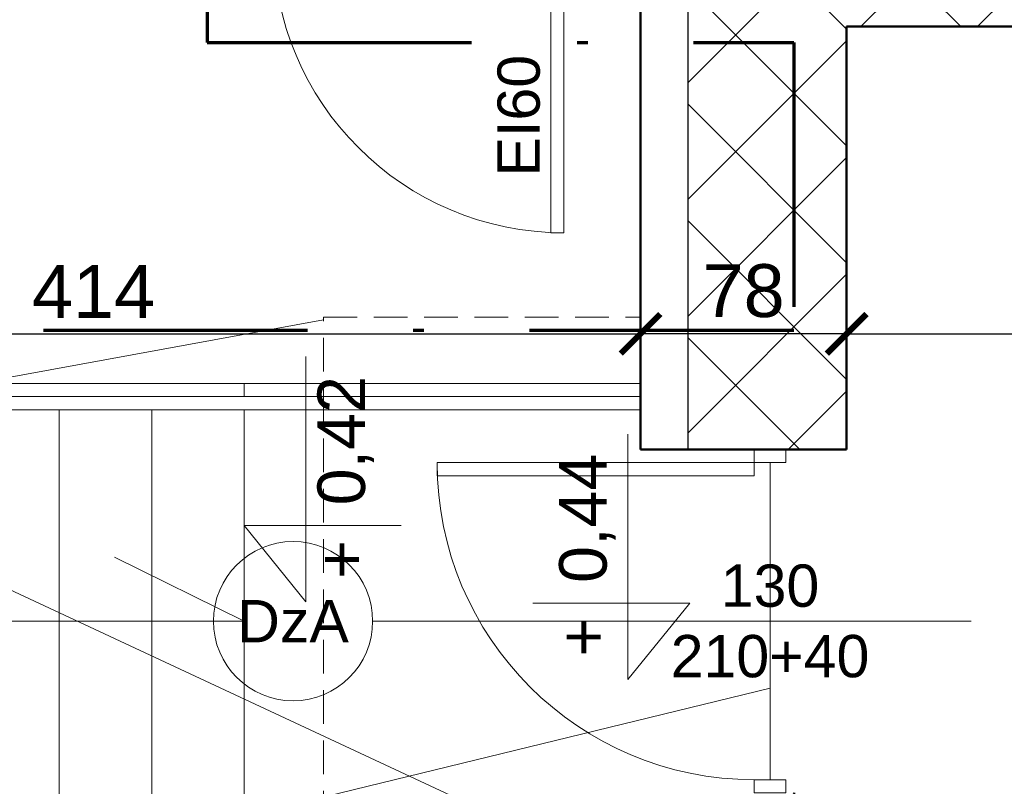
# Model space of a CAD drawing. Header units: millimetres. Extents: x -61343 to 9939, y -6894 to 7453.
# Tile 43 of 255: x -24440 to -24067, y 4533 to 4823. Entities that reach past the tile are written whole.
import ezdxf

# ---------------------------------------------------------------- set-up
doc = ezdxf.new("R2010")
doc.units = ezdxf.units.MM
doc.header["$MEASUREMENT"] = 0
doc.linetypes.add('DASHED', pattern=[19.049999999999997, 12.7, -6.35])
doc.linetypes.add('Kropki i Kreski', pattern=[919.9999999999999, 500, -200, 20.00000000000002, -199.9999999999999])
doc.layers.add('2D - Ogólne', color=7, linetype='Continuous')
doc.layers.add('Konstrukcja - Ściany zew', color=7, linetype='Continuous')
for name, color, linetype, lineweight in [('A_cienkie', 130, 'Continuous', 9), ('A_opisy', 81, 'Continuous', 13), ('A_stolarka', 20, 'Continuous', 15), ('A_widokowe', 160, 'Continuous', 18), ('A_wymiary', 253, 'Continuous', 9), ('A_ściany istniejące hatch', 82, 'Continuous', 9)]:
    doc.layers.add(name, color=color, linetype=linetype, lineweight=lineweight)
doc.layers.add('A_zakres opracowania', color=7, linetype='Continuous', lineweight=70, true_color=0xe00038)
doc.styles.get("Standard").update_dxf_attribs({"font": 'arial.ttf'})
doc.styles.add('STYL_AUTOMATYCZNY_2', font='arialbd.ttf')
doc.dimstyles.new('1do100', dxfattribs={"dimtxt": 20, "dimasz": 15, "dimexe": 15, "dimexo": 0.625, "dimgap": 6, "dimtad": 1, "dimtxsty": 'Standard', "dimblk": 'ARCHTICK', "dimcen": 2.5, "dimadec": 0, "dimazin": 0, "dimtfac": 1, "dimtmove": 0, "dimatfit": 3, "dimldrblk": 'OBLIQUE', "dimfxl": 15, "dimfxlon": 1, "dimarcsym": 0})

# ---------------------------------------------------------------- blocks, each defined once
blk = doc.blocks.new('_ArchTick')
at = {"color": 0, "linetype": 'ByBlock', "const_width": 0.15}
blk.add_lwpolyline([(-0.5, -0.5), (0.5, 0.5)], dxfattribs=at)
blk = doc.blocks.new('*D1280')
at = {"layer": 'A_wymiary', "color": 0, "lineweight": -2, "transparency": 16777216}
for p, q in [((-24498.22948410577, 4834.323442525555), (-24468.22948410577, 4834.323442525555)), ((-24483.22948410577, 4048.323442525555), (-24483.22948410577, 4834.323442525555)), ((-24468.22948410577, 4048.323442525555), (-24498.22948410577, 4048.323442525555))]:
    blk.add_line(p, q, dxfattribs=at)
at = {"layer": 'Defpoints', "color": 0, "transparency": 16777216}
for p in [(-24619.05965633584, 4834.323442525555), (-24483.22948410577, 4834.323442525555), (-24205.05965633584, 4048.323442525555)]:
    blk.add_point(p, dxfattribs=at)
at = {"layer": 'A_wymiary', "color": 0, "lineweight": -2, "transparency": 16777216, "xscale": 15, "yscale": 15, "zscale": 15}
for p, rotation in [((-24483.22948410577, 4834.323442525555), 90), ((-24483.22948410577, 4048.323442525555), 270)]:
    blk.add_blockref('_ArchTick', p, dxfattribs=dict(at, rotation=rotation))
at = {"layer": 'A_wymiary', "color": 0, "transparency": 16777216, "insert": (-24499.4409438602, 4387.178147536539), "char_height": 20, "attachment_point": 5, "rotation": 90}
blk.add_mtext('786', dxfattribs=at)
blk = doc.blocks.new('_Oblique')
at = {"color": 0, "linetype": 'ByBlock', "lineweight": -2}
blk.add_line((-0.5, -0.5), (0.5, 0.5), dxfattribs=at)
blk = doc.blocks.new('*D1244')
at = {"layer": 'A_wymiary', "color": 0, "lineweight": -2, "transparency": 16777216}
for p, q in [((-24127.05965633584, 4689.067046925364), (-24127.05965633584, 4719.067046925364)), ((-23877.05800551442, 4689.067046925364), (-23877.05800551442, 4719.067046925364)), ((-24127.05965633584, 4704.067046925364), (-23877.05800551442, 4704.067046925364))]:
    blk.add_line(p, q, dxfattribs=at)
at = {"layer": 'Defpoints', "color": 0, "transparency": 16777216}
for p in [(-23877.05800551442, 4704.067046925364), (-23877.05800551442, 4410.323442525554), (-24127.05965633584, 4395.323442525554)]:
    blk.add_point(p, dxfattribs=at)
at = {"layer": 'A_wymiary', "color": 0, "lineweight": -2, "transparency": 16777216, "xscale": 15, "yscale": 15, "zscale": 15, "rotation": 180}
blk.add_blockref('_ArchTick', (-24127.05965633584, 4704.067046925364), dxfattribs=at)
at = {"layer": 'A_wymiary', "color": 0, "lineweight": -2, "transparency": 16777216, "xscale": 15, "yscale": 15, "zscale": 15}
blk.add_blockref('_ArchTick', (-23877.05800551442, 4704.067046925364), dxfattribs=at)
at = {"layer": 'A_wymiary', "color": 0, "transparency": 16777216, "insert": (-24002.05883092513, 4720.278506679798), "char_height": 20, "attachment_point": 5}
blk.add_mtext('250', dxfattribs=at)
blk = doc.blocks.new('*D1299')
at = {"layer": 'A_wymiary', "color": 0, "lineweight": -2, "transparency": 16777216}
for p, q in [((-24619.05965633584, 4719.067046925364), (-24619.05965633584, 4689.067046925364)), ((-24205.05965633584, 4719.067046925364), (-24205.05965633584, 4689.067046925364)), ((-24619.05965633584, 4704.067046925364), (-24205.05965633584, 4704.067046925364))]:
    blk.add_line(p, q, dxfattribs=at)
at = {"layer": 'Defpoints', "color": 0, "transparency": 16777216}
for p in [(-24205.05965633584, 4880.323442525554), (-24619.05965633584, 4834.323442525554), (-24205.05965633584, 4704.067046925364)]:
    blk.add_point(p, dxfattribs=at)
at = {"layer": 'A_wymiary', "color": 0, "lineweight": -2, "transparency": 16777216, "xscale": 15, "yscale": 15, "zscale": 15, "rotation": 180}
blk.add_blockref('_ArchTick', (-24619.05965633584, 4704.067046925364), dxfattribs=at)
at = {"layer": 'A_wymiary', "color": 0, "lineweight": -2, "transparency": 16777216, "xscale": 15, "yscale": 15, "zscale": 15}
blk.add_blockref('_ArchTick', (-24205.05965633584, 4704.067046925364), dxfattribs=at)
at = {"layer": 'A_wymiary', "color": 0, "transparency": 16777216, "insert": (-24412.05965633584, 4720.10797461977), "char_height": 20, "attachment_point": 5}
blk.add_mtext('414', dxfattribs=at)
blk = doc.blocks.new('*D1301')
at = {"layer": 'A_wymiary', "color": 0, "lineweight": -2, "transparency": 16777216}
for p, q in [((-24205.05965633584, 4719.067046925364), (-24205.05965633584, 4689.067046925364)), ((-24127.05965633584, 4719.067046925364), (-24127.05965633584, 4689.067046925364)), ((-24127.05965633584, 4704.067046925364), (-24205.05965633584, 4704.067046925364))]:
    blk.add_line(p, q, dxfattribs=at)
at = {"layer": 'Defpoints', "color": 0, "transparency": 16777216}
for p in [(-24205.05965633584, 4820.323442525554), (-24127.05965633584, 4820.323442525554), (-24205.05965633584, 4704.067046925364)]:
    blk.add_point(p, dxfattribs=at)
at = {"layer": 'A_wymiary', "color": 0, "lineweight": -2, "transparency": 16777216, "xscale": 15, "yscale": 15, "zscale": 15, "rotation": 180}
blk.add_blockref('_ArchTick', (-24205.05965633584, 4704.067046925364), dxfattribs=at)
at = {"layer": 'A_wymiary', "color": 0, "lineweight": -2, "transparency": 16777216, "xscale": 15, "yscale": 15, "zscale": 15}
blk.add_blockref('_ArchTick', (-24127.05965633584, 4704.067046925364), dxfattribs=at)
at = {"layer": 'A_wymiary', "color": 0, "transparency": 16777216, "insert": (-24166.05965633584, 4720.278506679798), "char_height": 20, "attachment_point": 5}
blk.add_mtext('78', dxfattribs=at)

msp = doc.modelspace()

# ---------------------------------------------------------------- hatches: boundary and pattern name
at = {"layer": 'A_ściany istniejące hatch'}
h = msp.add_hatch(dxfattribs=at)
h.set_pattern_fill('NET', color=256, scale=250, angle=45)
h.set_pattern_definition([(45, (7385.571392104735, 0), (-22.09708691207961, 22.09708691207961), []), (135, (7385.571392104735, 0), (-22.09708691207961, -22.09708691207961), [])])
h.paths.add_polyline_path([(-24601.05965633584, 5156.323444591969), (-24559.05965633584, 5156.323441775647), (-24559.05965633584, 4894.323442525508), (-24349.05965633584, 4894.323442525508), (-24349.05965633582, 4852.323442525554), (-24601.05965633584, 4852.323442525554)], flags=16)
h.paths.add_polyline_path([(-24007.05800551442, 4880.323442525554), (-24007.05800551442, 4820.323442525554), (-24127.05965633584, 4820.323442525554), (-24127.05965633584, 4660.323442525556), (-24187.05965633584, 4660.323442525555), (-24187.05965633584, 4852.323442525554), (-24229.05965633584, 4852.323442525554), (-24229.05965633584, 4894.323442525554), (-24225.05965633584, 4894.323442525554), (-24225.05965633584, 5553.323442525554), (-24559.05965633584, 5553.323442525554), (-24559.05965633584, 5507.323442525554), (-24601.05965633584, 5507.323442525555), (-24601.05965633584, 5597.323442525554), (-24143.05965633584, 5597.323442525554), (-24143.05965931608, 5553.323442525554), (-24181.05965633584, 5553.323442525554), (-24181.05965633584, 4880.323442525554)], flags=17)
h.paths.add_polyline_path([(-23403.05965633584, 4880.323442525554), (-23261.05965633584, 4880.323442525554), (-23261.05965633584, 4942.323442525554), (-23217.05965633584, 4942.323442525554), (-23217.05965633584, 4657.323445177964), (-23277.05965633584, 4657.323445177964), (-23277.05965633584, 4820.323442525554), (-23403.05965633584, 4820.323442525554)], flags=17)
h.paths.add_polyline_path([(-23360.05965633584, 4000.323442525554), (-23277.05965633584, 4000.323442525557), (-23277.05965633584, 4115.323445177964), (-23217.05965633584, 4115.323445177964), (-23217.05965633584, 3942.323442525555), (-23277.05965633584, 3942.323442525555), (-23277.05965633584, 3975.323442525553), (-23360.05965633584, 3975.323442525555)], flags=17)
h.paths.add_polyline_path([(-23717.05965633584, 4570.323442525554), (-23687.05965633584, 4570.323442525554), (-23687.05965633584, 4540.323442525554), (-23717.05965633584, 4540.323442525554)], flags=17)
h.paths.add_polyline_path([(-23717.05965633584, 4276.323442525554), (-23687.05965633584, 4276.323442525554), (-23687.05965633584, 4306.323442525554), (-23717.05965633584, 4306.323442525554)], flags=17)
h.paths.add_polyline_path([(-24205.05965633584, 2730.323442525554), (-24145.05965633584, 2730.323442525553), (-24145.05965633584, 2570.323442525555), (-23907.05965633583, 2570.323442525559), (-23907.05965633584, 2750.323442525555), (-23847.05965633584, 2750.323442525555), (-23847.05965633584, 2570.323442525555), (-23277.05965633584, 2570.323442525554), (-23277.05965633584, 2720.323442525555), (-23217.05965633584, 2720.323442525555), (-23217.05965633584, 2510.323442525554), (-24205.05965633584, 2510.323442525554)])
h.paths.add_polyline_path([(-26687.05965227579, 5880.323442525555), (-26474.05965633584, 5880.32344487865), (-26474.05966137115, 5974.357659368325), (-26449.05965901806, 5974.35765319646), (-26449.05965901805, 5855.323442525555), (-26687.05965227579, 5855.323442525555)], flags=17)
h.paths.add_polyline_path([(-26054.05965633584, 5854.668952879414), (-26019.05965633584, 5854.668952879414), (-26019.05965633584, 5974.35765319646), (-26054.05965633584, 5974.35765319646)], flags=17)
h.paths.add_polyline_path([(-25764.05965630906, 4030.323442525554), (-25694.05966801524, 4030.323442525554), (-25694.05966801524, 3970.323442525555), (-25764.05965630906, 3970.323442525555)], flags=17)
h.paths.add_polyline_path([(-25354.05965630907, 4030.323442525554), (-25284.05965630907, 4030.323442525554), (-25284.05965630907, 3970.323442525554), (-25354.05965630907, 3970.323442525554)], flags=17)
h.paths.add_polyline_path([(-24913.05965630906, 4030.323442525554), (-24845.05966801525, 4030.323442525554), (-24845.05966801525, 3970.323442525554), (-24913.05965630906, 3970.323442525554)], flags=17)
h.paths.add_polyline_path([(-24710.05965630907, 4030.323442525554), (-24629.05966801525, 4030.323442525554), (-24629.05966801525, 3970.323442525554), (-24710.05965630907, 3970.323442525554)], flags=17)
h.paths.add_polyline_path([(-24127.05965633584, 4530.323438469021), (-24187.05965633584, 4530.323438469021), (-24187.05965633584, 4454.323442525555), (-24127.05965633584, 4454.323442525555)], flags=17)
h.paths.add_polyline_path([(-24559.05965633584, 5377.323440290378), (-24601.05965633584, 5377.323440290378), (-24601.05965633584, 5286.323444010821), (-24559.05965633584, 5286.323444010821)], flags=16)
h.paths.add_polyline_path([(-24013.05965633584, 5597.323442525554), (-23879.05965633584, 5597.323442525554), (-23879.05965633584, 5553.323442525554), (-24013.05965633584, 5553.323442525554)], flags=17)
h.paths.add_polyline_path([(-23261.05965633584, 5277.323444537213), (-23217.05965633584, 5277.323444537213), (-23217.05965633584, 5352.323442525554), (-23261.05965633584, 5352.323442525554)], flags=17)
h.paths.add_polyline_path([(-23261.05965633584, 5072.323442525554), (-23217.05965633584, 5072.323442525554), (-23217.05965633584, 5147.323442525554), (-23261.05965633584, 5147.323442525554)], flags=17)
h.paths.add_polyline_path([(-23277.05965633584, 4451.32344741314), (-23217.05965633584, 4451.32344741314), (-23217.05965633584, 4527.323445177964), (-23277.05965633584, 4527.323445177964)], flags=17)
h.paths.add_polyline_path([(-23277.05965633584, 4245.32344741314), (-23217.05965633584, 4245.32344741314), (-23217.05965633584, 4321.323445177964), (-23277.05965633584, 4321.323445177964)], flags=17)
h.paths.add_polyline_path([(-23277.05965633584, 3737.323444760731), (-23217.05965633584, 3737.323444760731), (-23217.05965633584, 3812.323442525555), (-23277.05965633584, 3812.323442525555)], flags=17)
h.paths.add_polyline_path([(-23277.05965633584, 3532.323444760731), (-23217.05965633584, 3532.323444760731), (-23217.05965633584, 3607.323442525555), (-23277.05965633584, 3607.323442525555)], flags=17)
h.paths.add_polyline_path([(-23277.05965633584, 3060.32344476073), (-23217.05965633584, 3060.32344476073), (-23217.05965633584, 3130.323442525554), (-23277.05965633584, 3130.323442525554)], flags=17)
h.paths.add_polyline_path([(-23217.05965633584, 2855.323442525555), (-23277.05965633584, 2855.323442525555), (-23277.05965633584, 2925.323442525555), (-23217.05965633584, 2925.323442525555)], flags=17)
h.paths.add_polyline_path([(-24502.05965659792, 2970.323442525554), (-24432.05965633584, 2970.323442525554), (-24432.05965633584, 2910.323442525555), (-24502.05965659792, 2910.323442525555)], flags=17)
h.paths.add_polyline_path([(-24707.05965633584, 2910.323442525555), (-24637.05965633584, 2910.323442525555), (-24637.05965633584, 2970.323442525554), (-24707.05965633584, 2970.323442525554)], flags=17)
h.paths.add_polyline_path([(-24912.05965659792, 2970.323442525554), (-24842.05965633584, 2970.323442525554), (-24842.05965633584, 2910.323442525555), (-24912.05965659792, 2910.323442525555)], flags=17)
h.paths.add_polyline_path([(-25169.05965633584, 2910.323442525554), (-25047.05966804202, 2910.323442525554), (-25047.05966804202, 2970.323442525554), (-25169.05965633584, 2970.323442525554)], flags=17)
h.paths.add_polyline_path([(-25374.05965659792, 2970.323442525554), (-25304.05965633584, 2970.323442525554), (-25304.05965633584, 2910.323442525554), (-25374.05965659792, 2910.323442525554)], flags=17)
h.paths.add_polyline_path([(-25579.05965633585, 2910.323442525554), (-25509.05965633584, 2910.323442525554), (-25509.05965633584, 2970.323442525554), (-25579.05965633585, 2970.323442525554)], flags=17)
h.paths.add_polyline_path([(-25784.05965659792, 2970.323442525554), (-25714.05965633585, 2970.323442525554), (-25714.05965633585, 2910.323442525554), (-25784.05965659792, 2910.323442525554)], flags=17)
h.paths.add_polyline_path([(-23895.05965633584, 2970.323442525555), (-23981.55965633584, 2970.323442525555), (-23981.54424533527, 2910.323442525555), (-23907.05965633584, 2910.323442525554), (-23907.05965633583, 2860.323442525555), (-23847.05965633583, 2860.323442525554), (-23847.05965633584, 3103.823442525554), (-23895.05965633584, 3103.823442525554)], flags=17)
h.paths.add_polyline_path([(-24091.55965633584, 2970.323442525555), (-24091.54424533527, 2910.323442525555), (-24145.05965633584, 2910.323442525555), (-24145.05965633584, 2870.323442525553), (-24205.05965633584, 2870.323442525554), (-24205.05965633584, 2910.323442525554), (-24297.05965633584, 2910.323442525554), (-24297.05965633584, 2970.323442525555)], flags=17)
h.paths.add_polyline_path([(-26079.05965633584, 2864.323442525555), (-26019.05965633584, 2864.323442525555), (-26019.05965633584, 2910.323442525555), (-25919.05965633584, 2910.323442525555), (-25919.05966804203, 2970.323442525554), (-26079.05965633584, 2970.323442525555)], flags=17)
h.paths.add_polyline_path([(-24289.05965630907, 4030.323442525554), (-24187.05965633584, 4030.323442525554), (-24187.05965633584, 4324.323442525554), (-24127.05965633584, 4324.32343846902), (-24127.05965633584, 4000.323442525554), (-24110.05965633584, 4000.323442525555), (-24110.05965633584, 3975.323442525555), (-24127.05965633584, 3975.323442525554), (-24127.05965633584, 3620.323442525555), (-24100.05965633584, 3620.323442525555), (-24100.05965633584, 3540.323442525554), (-24127.05965633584, 3540.323442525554), (-24127.05965633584, 3320.323442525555), (-24302.55965633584, 3320.323442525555), (-24302.55965633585, 3368.323442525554), (-24167.05965633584, 3368.323442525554), (-24167.05965633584, 3970.323442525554), (-24289.05965657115, 3970.323442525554)], flags=17)
h.paths.add_polyline_path([(-24494.05965630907, 4030.323442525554), (-24424.05965630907, 4030.323442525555), (-24424.05965630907, 3970.323442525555), (-24457.05965633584, 3970.323442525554), (-24457.05965633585, 3804.323442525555), (-24489.05965633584, 3804.323445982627), (-24489.05965633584, 3970.323442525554), (-24494.05965630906, 3970.323442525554)], flags=17)
h.paths.add_polyline_path([(-24736.05965633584, 3368.323442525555), (-24489.05965633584, 3368.323442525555), (-24489.05965633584, 3518.323447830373), (-24457.05965633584, 3518.3234443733), (-24457.05965633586, 3368.323442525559), (-24412.55965633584, 3368.323442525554), (-24412.55965633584, 3320.323442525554), (-24736.05965633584, 3320.323442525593)], flags=17)
h.paths.add_polyline_path([(-25725.05965633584, 3368.323442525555), (-25725.05965633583, 3320.323442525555), (-25485.05965633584, 3320.323442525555), (-25485.05965633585, 3368.323442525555), (-25489.05965630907, 3368.323442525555), (-25489.05965630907, 3460.323442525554), (-25517.05965630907, 3460.323442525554), (-25517.05965630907, 3368.323442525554)], flags=17)
h.paths.add_polyline_path([(-26079.05965633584, 4061.323442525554), (-26019.05965633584, 4061.323442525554), (-26019.05965633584, 4030.323442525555), (-25899.05965630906, 4030.323442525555), (-25899.05966801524, 3970.323442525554), (-26039.05965633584, 3970.323442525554), (-26039.05965633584, 3368.323442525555), (-25835.05965633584, 3368.323442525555), (-25835.05965633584, 3320.323442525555), (-26079.05965633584, 3320.323442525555)], flags=17)
h.paths.add_polyline_path([(-26019.05965633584, 4357.738516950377), (-26079.05965633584, 4357.738516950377), (-26079.05965633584, 4201.323453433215), (-26019.05965633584, 4201.323453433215)], flags=17)
h.paths.add_polyline_path([(-26019.05965633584, 4572.297004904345), (-26079.05965633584, 4572.297004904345), (-26079.05965633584, 4492.738518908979), (-26019.05965633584, 4492.738518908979)], flags=17)
h.paths.add_polyline_path([(-26019.05965633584, 4787.323442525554), (-26079.05965633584, 4787.323442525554), (-26079.05965633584, 4707.297013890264), (-26019.05965633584, 4707.297013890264)], flags=17)
h.paths.add_polyline_path([(-26019.05965633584, 5107.323442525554), (-26079.05965633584, 5107.323442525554), (-26079.05965633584, 4922.323442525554), (-26019.05965633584, 4922.323442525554)], flags=17)
h.paths.add_polyline_path([(-26019.05965633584, 5312.323442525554), (-26079.05965633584, 5312.323442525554), (-26079.05965633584, 5242.323455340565), (-26019.05965633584, 5242.323455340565)], flags=17)
h.paths.add_polyline_path([(-26019.05965633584, 5527.323442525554), (-26079.05965633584, 5527.323442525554), (-26079.05965633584, 5447.323442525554), (-26019.05965633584, 5447.323442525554)], flags=17)
h.paths.add_polyline_path([(-27069.05965633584, 5252.439788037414), (-27129.05965633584, 5252.439788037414), (-27129.05965633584, 5322.419772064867), (-27069.05965633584, 5322.419772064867), (-27069.05965633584, 5324.323442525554), (-26609.05965633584, 5324.323442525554), (-26609.05965633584, 5314.323442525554), (-26640.15965633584, 5314.323442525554), (-26640.15965633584, 5238.323442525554), (-26655.15965633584, 5238.323442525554), (-26655.15965633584, 5314.323442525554), (-26911.05965633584, 5314.323442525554), (-26911.05965633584, 5299.320287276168), (-26918.05965633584, 5299.320287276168), (-26918.05965633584, 5314.323442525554), (-27069.05965633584, 5314.323442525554)])
h.paths.add_polyline_path([(-27069.05965633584, 5197.323442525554), (-27069.05965633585, 5204.323442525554), (-26918.05965633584, 5204.323442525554), (-26918.05965633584, 5209.320288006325), (-26911.05965633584, 5209.320288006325), (-26911.05965633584, 5186.842374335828), (-26918.05965633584, 5186.842373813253), (-26918.05965633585, 5197.323442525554)], flags=17)
h.paths.add_polyline_path([(-27129.05965633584, 5117.439788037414), (-27069.05965633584, 5117.439788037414), (-27069.05965633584, 5087.323442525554), (-26918.05965633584, 5087.323442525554), (-26918.05965633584, 5096.842374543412), (-26911.05965633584, 5096.842374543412), (-26911.05965633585, 5087.323442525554), (-26655.15965633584, 5087.323442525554), (-26655.15965633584, 5143.323442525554), (-26640.15965633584, 5143.323442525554), (-26640.15965633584, 5087.323442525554), (-26612.05965609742, 5087.323442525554), (-26612.05965633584, 5072.323442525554), (-27069.05965633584, 5072.323442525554), (-27069.05965633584, 5046.959804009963), (-27129.05965633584, 5046.959804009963)])
h.paths.add_polyline_path([(-27129.05965633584, 4916.959804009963), (-27069.05965633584, 4916.959804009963), (-27069.05965633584, 4872.323442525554), (-26477.05965633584, 4872.323442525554), (-26477.05965633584, 4889.588796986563), (-26429.05965633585, 4889.588796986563), (-26429.05965633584, 4560.322612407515), (-26477.05965633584, 4560.322612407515), (-26477.05965633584, 4832.323442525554), (-27069.05965633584, 4832.323442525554), (-27069.05965633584, 4754.452296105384), (-27129.05965633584, 4754.452296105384)])
h.paths.add_polyline_path([(-27129.05965633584, 4414.472312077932), (-27069.05965633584, 4414.472312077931), (-27069.05965633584, 4392.323442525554), (-26477.05965633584, 4392.323442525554), (-26477.05965633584, 4450.322612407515), (-26429.05965633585, 4450.322612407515), (-26429.05965633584, 4053.322612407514), (-26477.05965633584, 4053.322612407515), (-26477.05965633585, 4367.323442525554), (-27069.05965633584, 4367.323442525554), (-27069.05965633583, 4344.256026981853), (-27129.05965633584, 4344.256026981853)])
h.paths.add_polyline_path([(-27129.05965633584, 4000.125357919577), (-27069.05965633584, 4000.125357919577), (-27069.05965633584, 3930.323442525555), (-26477.05965633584, 3930.323442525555), (-26477.05965633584, 3943.322612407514), (-26429.05965633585, 3943.322612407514), (-26429.05965633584, 3884.684373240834), (-26477.05965633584, 3884.684373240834), (-26477.05965633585, 3887.323442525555), (-27069.05965633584, 3887.323442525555), (-27069.05965633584, 3835.125357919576), (-27129.05965633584, 3835.125357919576)])
h.paths.add_polyline_path([(-27129.05965633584, 3700.125357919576), (-27069.05965633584, 3700.125357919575), (-27069.05965633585, 3645.543180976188), (-27010.05965633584, 3645.543180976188), (-27010.05965633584, 3787.240861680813), (-27000.69587569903, 3787.240861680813), (-27000.69587692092, 3781.240861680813), (-27004.05965633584, 3781.240861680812), (-27004.05965633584, 3645.543180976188), (-26907.05965633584, 3645.543180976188), (-26907.05965633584, 3781.240861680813), (-26911.69587692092, 3781.240861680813), (-26911.69587692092, 3787.240861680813), (-26896.5144484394, 3787.240861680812), (-26896.5144484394, 3781.240861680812), (-26901.05965633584, 3781.240861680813), (-26901.05965633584, 3645.543180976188), (-26804.05965633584, 3645.543180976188), (-26804.05965633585, 3781.240861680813), (-26807.5144484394, 3781.240861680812), (-26807.51444953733, 3787.240861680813), (-26798.05965633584, 3787.240861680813), (-26798.05965633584, 3752.240861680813), (-26793.88796868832, 3752.240861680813), (-26793.88796868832, 3746.240861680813), (-26798.05965633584, 3746.240861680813), (-26798.05965633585, 3645.543180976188), (-26630.05965633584, 3645.543180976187), (-26630.05965633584, 3746.240861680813), (-26704.88796654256, 3746.240861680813), (-26704.88796753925, 3752.240861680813), (-26624.05965633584, 3752.240861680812), (-26624.05965633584, 3645.543180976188), (-26477.05965633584, 3645.543180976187), (-26477.05965633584, 3774.684373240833), (-26429.05965633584, 3774.684373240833), (-26429.05965633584, 3627.829504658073), (-26477.05965633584, 3627.829504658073), (-26477.05965633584, 3630.543180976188), (-26624.05965633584, 3630.543180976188), (-26624.05965633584, 3588.24317934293), (-26630.05965633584, 3588.243180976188), (-26630.05965633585, 3630.543180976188), (-27069.05965633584, 3630.543180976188), (-27129.05965633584, 3630.543180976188)])
h.paths.add_polyline_path([(-27129.05965633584, 4549.472312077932), (-27069.05965633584, 4549.472312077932), (-27069.05965633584, 4619.452296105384), (-27129.05965633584, 4619.452296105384)])
h.paths.add_polyline_path([(-27129.05965633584, 4135.125357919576), (-27069.05965633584, 4135.125357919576), (-27069.05965633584, 4209.256026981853), (-27129.05965633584, 4209.256026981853)], flags=17)
h.paths.add_polyline_path([(-27129.05965633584, 3425.563196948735), (-27069.05965633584, 3425.563196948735), (-27069.05965633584, 3495.543180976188), (-27129.05965633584, 3495.543180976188)], flags=17)
h.paths.add_polyline_path([(-27129.05965633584, 3220.583212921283), (-27129.05965633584, 3290.563196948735), (-27069.05965633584, 3290.563196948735), (-27069.05965633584, 3280.563196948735), (-27022.05965633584, 3280.563196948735), (-27022.05965633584, 3451.543196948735), (-27010.8489369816, 3451.543196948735), (-27010.8489369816, 3445.543196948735), (-27016.05965633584, 3445.543196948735), (-27016.05965633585, 3280.563196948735), (-26917.05965633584, 3280.563196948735), (-26917.05965633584, 3445.543196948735), (-26921.84893456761, 3445.543196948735), (-26921.84893456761, 3451.543196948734), (-26906.54779697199, 3451.543196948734), (-26906.54779697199, 3445.543196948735), (-26911.05965633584, 3445.543196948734), (-26911.05965633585, 3280.563196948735), (-26814.05965633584, 3280.563196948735), (-26814.05965633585, 3445.543196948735), (-26817.54779522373, 3445.543196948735), (-26817.54779826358, 3451.543196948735), (-26803.51444971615, 3451.543196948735), (-26803.5144484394, 3445.543196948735), (-26808.05965633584, 3445.543196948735), (-26808.05965633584, 3280.563196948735), (-26711.05965633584, 3280.563196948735), (-26711.05965633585, 3445.543196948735), (-26714.5144484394, 3445.543196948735), (-26714.5144484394, 3451.543196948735), (-26711.05965633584, 3451.543196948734), (-26711.05965633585, 3495.543180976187), (-26630.05965633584, 3495.543180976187), (-26630.05965633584, 3499.243179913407), (-26624.05965633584, 3499.243179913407), (-26624.05965633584, 3485.215646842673), (-26630.05965633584, 3485.215646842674), (-26630.05965633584, 3489.543180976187), (-26705.05965633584, 3489.543180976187), (-26705.05965633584, 3280.563196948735), (-26630.05965633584, 3280.563196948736), (-26630.05965633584, 3396.215642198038), (-26624.05965633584, 3396.21564435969), (-26624.05965633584, 3280.563196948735), (-26477.05965633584, 3280.563196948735), (-26477.05965633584, 3517.829504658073), (-26429.05965633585, 3517.829504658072), (-26429.05965633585, 3084.023442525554), (-26477.05965633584, 3084.023442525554), (-26477.05965633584, 3265.563196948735), (-26624.05965633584, 3265.563196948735), (-26624.05965633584, 3168.053688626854), (-26630.05965633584, 3168.053688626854), (-26630.05965633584, 3265.563196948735), (-26705.05965633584, 3265.563196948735), (-26705.05965633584, 3072.723442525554), (-26630.05965633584, 3072.723442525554), (-26630.05965633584, 3079.05368821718), (-26624.05965633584, 3079.05368821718), (-26624.05965633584, 3063.023443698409), (-26630.05965633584, 3063.023442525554), (-26630.05965633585, 3066.723442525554), (-26711.05965633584, 3066.723442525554), (-26711.05965633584, 3140.323442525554), (-26714.5144484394, 3140.323442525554), (-26714.5144484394, 3146.323442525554), (-26711.05965633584, 3146.323442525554), (-26711.05965633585, 3265.563196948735), (-26808.05965633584, 3265.563196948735), (-26808.05965633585, 3146.323442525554), (-26803.51444929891, 3146.323442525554), (-26803.5144484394, 3140.323442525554), (-26817.54779697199, 3140.323442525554), (-26817.54779522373, 3146.323442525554), (-26814.05965633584, 3146.323442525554), (-26814.05965633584, 3265.563196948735), (-26911.05965633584, 3265.563196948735), (-26911.05965633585, 3146.323442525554), (-26906.54779697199, 3146.323442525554), (-26906.54779697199, 3140.323442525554), (-26921.84893562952, 3140.323442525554), (-26921.84893456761, 3146.323442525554), (-26917.05965633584, 3146.323442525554), (-26917.05965633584, 3265.563196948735), (-27016.05965633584, 3265.563196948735), (-27016.05965633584, 3146.323442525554), (-27010.84893516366, 3146.323442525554), (-27010.8489369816, 3140.323442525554), (-27022.05965633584, 3140.323442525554), (-27022.05965633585, 3265.563196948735), (-27069.05965633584, 3265.563196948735), (-27069.05965633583, 3220.583212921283)])
h.paths.add_polyline_path([(-27009.05965633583, 2829.323442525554), (-27069.05965633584, 2829.323442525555), (-27069.05965633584, 2910.323442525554), (-27129.05965633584, 2910.323442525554), (-27129.05965633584, 3085.583212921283), (-27069.05965633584, 3085.583212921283), (-27069.05965633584, 2970.323442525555), (-26630.05965633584, 2970.323442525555), (-26630.05965633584, 2974.023442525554), (-26624.05965633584, 2974.023443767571), (-26624.05965633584, 2970.323442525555), (-26477.05965633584, 2970.323442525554), (-26477.05965633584, 2974.023442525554), (-26429.05965633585, 2974.023442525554), (-26429.05965633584, 2919.323443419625), (-26454.05965633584, 2919.323442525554), (-26454.05965633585, 2930.323442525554), (-26624.05965633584, 2930.323442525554), (-26624.05965633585, 2925.583212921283), (-26630.05965633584, 2925.583212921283), (-26630.05965633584, 2930.323442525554), (-26814.05965633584, 2930.323442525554), (-26814.05965633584, 2890.070277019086), (-26839.05965633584, 2890.070277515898), (-26839.05965633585, 2930.323442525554), (-27009.05965633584, 2930.323442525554)])
h.paths.add_polyline_path([(-27009.05965633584, 2580.323442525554), (-27009.05965633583, 2619.323442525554), (-27069.05965633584, 2619.323442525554), (-27069.05965633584, 2520.323442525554), (-26019.05965633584, 2520.323442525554), (-26019.05965633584, 2724.323442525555), (-26079.05965633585, 2724.323442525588), (-26079.05965633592, 2580.323442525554)])
edge = h.paths.add_edge_path()
edge.add_line((-23749.05965633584, 5597.323442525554), (-23749.05965991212, 5553.323442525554))
edge.add_line((-23749.05965991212, 5553.323442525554), (-23711.05965633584, 5553.323442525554))
edge.add_line((-23711.05965633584, 5553.323442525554), (-23711.05965633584, 5403.323442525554))
edge.add_line((-23711.05965633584, 5403.323442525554), (-23684.05965633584, 5403.323442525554))
edge.add_line((-23684.05965633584, 5403.323442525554), (-23684.05965633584, 5553.323442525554))
edge.add_line((-23684.05965633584, 5553.323442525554), (-23261.05965633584, 5553.323442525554))
edge.add_line((-23261.05965633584, 5553.323442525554), (-23261.05965633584, 5482.323440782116))
edge.add_line((-23261.05965633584, 5482.323440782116), (-23217.05965633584, 5482.323442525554))
edge.add_line((-23217.05965633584, 5482.323442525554), (-23217.05965633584, 5597.323442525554))
edge.add_line((-23217.05965633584, 5597.323442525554), (-23749.05965633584, 5597.323485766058))
edge.add_line((-27084.05965633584, 5974.357659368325), (-27049.05965633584, 5974.357659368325))
edge.add_line((-27049.05965633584, 5974.357659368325), (-27049.05964925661, 5880.32344487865))
edge.add_line((-27049.05964925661, 5880.32344487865), (-26867.05965633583, 5880.32344487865))
edge.add_line((-26867.05965633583, 5880.32344487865), (-26867.05965218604, 5855.323442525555))
edge.add_line((-26867.05965218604, 5855.323442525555), (-27084.05965633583, 5855.323442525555))
edge.add_line((-27084.05965633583, 5855.323442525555), (-27084.05965633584, 5974.35765319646))
edge.add_line((-25489.05965630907, 3570.323442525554), (-25517.05965630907, 3570.323442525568))
edge.add_line((-25517.05965630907, 3570.323442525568), (-25517.05965624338, 3855.323442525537))
edge.add_line((-25517.05965624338, 3855.323442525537), (-25489.0596563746, 3855.323442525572))
edge.add_line((-25489.0596563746, 3855.323442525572), (-25489.05965617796, 3775.342492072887))
edge.add_line((-25489.05965617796, 3775.342492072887), (-25489.05965630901, 3683.71488578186))
edge.add_line((-25489.05965630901, 3683.71488578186), (-25489.05965630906, 3580.323442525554))
edge.add_line((-25489.05965630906, 3580.323442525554), (-25489.05966801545, 3570.323442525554))
edge.add_line((-26179.05965633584, 5852.323442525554), (-26019.05965633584, 5852.323442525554))
edge.add_line((-26019.05965633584, 5852.323442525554), (-26019.05965633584, 5662.323442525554))
edge.add_line((-26019.05965633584, 5662.323442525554), (-26079.05965633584, 5662.323442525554))
edge.add_line((-26079.05965633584, 5662.323442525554), (-26079.05965633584, 5792.323442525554))
edge.add_line((-26079.05965633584, 5792.323442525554), (-26179.05965633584, 5792.323442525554))
edge.add_line((-26179.05965633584, 5792.323442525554), (-26179.05965821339, 5852.323442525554))
edge.add_line((-26687.05965052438, 5852.323442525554), (-26329.05965633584, 5852.323442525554))
edge.add_line((-26329.05965633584, 5852.323442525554), (-26329.05965633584, 5792.323442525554))
edge.add_line((-26329.05965633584, 5792.323442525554), (-26429.05965633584, 5792.323442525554))
edge.add_line((-26429.05965633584, 5792.323442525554), (-26429.05965633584, 4999.588796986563))
edge.add_line((-26429.05965633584, 4999.588796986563), (-26477.05965633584, 4999.588796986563))
edge.add_line((-26477.05965633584, 4999.588796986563), (-26477.05965633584, 5072.323442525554))
edge.add_line((-26477.05965633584, 5072.323442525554), (-26517.05965299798, 5072.323442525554))
edge.add_line((-26517.05965299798, 5072.323442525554), (-26517.05965633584, 5087.323442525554))
edge.add_line((-26517.05965633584, 5087.323442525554), (-26477.05965633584, 5087.323442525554))
edge.add_line((-26477.05965633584, 5087.323442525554), (-26477.05965633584, 5792.323442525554))
edge.add_line((-26477.05965633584, 5792.323442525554), (-26687.05965141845, 5792.323442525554))
edge.add_line((-26687.05965141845, 5792.323442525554), (-26687.05965633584, 5852.323442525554))
edge.add_line((-26839.05965633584, 2790.070277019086), (-26814.05965633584, 2790.07027602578))
edge.add_line((-26814.05965633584, 2790.07027602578), (-26814.05965633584, 2755.323442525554))
edge.add_line((-26814.05965633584, 2755.323442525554), (-26454.05965633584, 2755.323442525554))
edge.add_line((-26454.05965633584, 2755.323442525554), (-26454.05965633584, 2821.355609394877))
edge.add_line((-26454.05965633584, 2821.355609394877), (-26429.05965633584, 2821.355609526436))
edge.add_line((-26429.05965633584, 2821.355609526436), (-26429.05965633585, 2750.323442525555))
edge.add_line((-26429.05965633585, 2750.323442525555), (-26759.05965633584, 2750.323442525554))
edge.add_line((-26759.05965633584, 2750.323442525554), (-26759.05965633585, 2730.323442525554))
edge.add_line((-26759.05965633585, 2730.323442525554), (-26839.05965633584, 2730.323442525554))
edge.add_line((-26839.05965633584, 2730.323442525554), (-26839.05965396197, 2790.070277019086))
h.paths.add_polyline_path([(-25059.05965633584, 3855.323442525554), (-25099.05965633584, 3855.323442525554), (-25099.05965633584, 3368.323442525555), (-25375.05965633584, 3368.323442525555), (-25375.05965633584, 3320.323442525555), (-24846.05965633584, 3320.323442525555), (-24846.05965633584, 3368.323442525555), (-25059.05965633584, 3368.323442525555)], flags=17)
h.paths.add_polyline_path([(-25099.05965633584, 3955.323442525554), (-25059.05965633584, 3955.323442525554), (-25059.05965633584, 3970.323442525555), (-25048.05965630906, 3970.323442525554), (-25048.05965630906, 4030.323442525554), (-25149.05965630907, 4030.323442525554), (-25149.05965657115, 3970.323442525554), (-25099.05965633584, 3970.323442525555)], flags=17)
h.paths.add_polyline_path([(-23578.05965693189, 4820.323442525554), (-23832.05800551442, 4820.323442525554), (-23832.05800239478, 4880.323442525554), (-23711.05965633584, 4880.323442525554), (-23711.05965633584, 4953.323446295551), (-23684.05965633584, 4953.323446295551), (-23684.05965633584, 4880.323442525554), (-23578.05965693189, 4880.323442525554)], flags=17)
h.paths.add_polyline_path([(-23789.5634736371, 3577.323442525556), (-23779.5634736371, 3577.323442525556), (-23779.5634736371, 3592.323442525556), (-23789.5634736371, 3592.323442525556)], flags=17)
h.paths.add_polyline_path([(-23699.5634736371, 3749.323442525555), (-23684.5634736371, 3749.323442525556), (-23684.5634736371, 3975.323442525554), (-23644.05965633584, 3975.323442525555), (-23644.05965261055, 4000.323442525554), (-24000.05965633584, 4000.323442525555), (-24000.05965633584, 3975.323442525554), (-23939.05965633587, 3975.323442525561), (-23939.05965633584, 3749.323442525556), (-23921.05965633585, 3749.323442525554), (-23921.05965633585, 3759.323442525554), (-23929.05965633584, 3759.323442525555), (-23929.05965633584, 3975.323442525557), (-23789.5634736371, 3975.323442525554), (-23789.5634736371, 3759.323442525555), (-23836.05965762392, 3759.323442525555), (-23836.05965762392, 3749.323442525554), (-23774.56347214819, 3749.323442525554), (-23774.56347214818, 3759.323442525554), (-23779.56347363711, 3759.323442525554), (-23779.5634736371, 3975.323442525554), (-23694.56347363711, 3975.323442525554), (-23694.56347363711, 3759.323442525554), (-23699.5634736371, 3759.323442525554)], flags=17)
h.paths.add_polyline_path([(-23929.05965633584, 3592.323442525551), (-23939.05965633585, 3592.323442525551), (-23939.05965633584, 3368.323442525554), (-23997.05965633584, 3368.323442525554), (-23997.05965633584, 3320.323442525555), (-23895.05965633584, 3320.323442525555), (-23895.05965633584, 3213.823442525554), (-23847.05965633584, 3213.823442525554), (-23847.05965633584, 3320.323442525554), (-23277.05965633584, 3320.323442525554), (-23277.05965633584, 3265.32344476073), (-23217.05965633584, 3265.323442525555), (-23217.05965633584, 3402.323442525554), (-23277.05965633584, 3402.323442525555), (-23277.05965633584, 3368.323442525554), (-23779.5634736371, 3368.323442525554), (-23779.5634736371, 3477.323442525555), (-23789.5634736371, 3477.323442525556), (-23789.5634736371, 3368.323442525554), (-23929.05965633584, 3368.323442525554)], flags=17)
h.paths.add_polyline_path([(-27129.05965633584, 5662.39975609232), (-27069.05965633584, 5662.399756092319), (-27069.05965633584, 5792.323442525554), (-26867.05966393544, 5792.323442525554), (-26867.05966393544, 5852.323442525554), (-27129.05965633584, 5852.323442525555)])
h.paths.add_polyline_path([(-27069.05965633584, 5527.399756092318), (-27129.05965633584, 5527.399756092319), (-27129.05965633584, 5457.419772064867), (-27069.05965633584, 5457.419772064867)])

# ---------------------------------------------------------------- linework, layer by layer
at = {"layer": '2D - Ogólne', "color": 7, "linetype": 'Continuous', "lineweight": 25}
msp.add_line((-24187.05965633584, 4660.323442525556), (-24187.05965633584, 4852.323442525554), dxfattribs=at)
at = {"layer": '2D - Ogólne', "color": 7, "linetype": 'Continuous', "lineweight": 50}
for p, q in [((-24205.05965710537, 4660.323442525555), (-24205.05965710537, 4834.323442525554)), ((-24187.05965633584, 4660.323442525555), (-24205.05965710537, 4660.323442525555))]:
    msp.add_line(p, q, dxfattribs=at)
at = {"layer": 'A_cienkie', "linetype": 'DASHED'}
msp.add_lwpolyline([(-24205.05965633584, 4480.323442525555), (-24325.05965710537, 4480.323442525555), (-24325.05965710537, 4710.323442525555), (-24205.05965633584, 4710.323442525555)], dxfattribs=at)
at = {"layer": 'A_cienkie'}
for points in [[(-24600.05965633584, 4680.323442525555), (-24355.05965633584, 4680.323442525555), (-24355.05965633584, 4685.323442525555), (-24600.05965633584, 4685.323442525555)], [(-24355.05965633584, 4680.323442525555), (-24205.05965710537, 4680.323442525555), (-24205.05965710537, 4685.323442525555), (-24355.05965633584, 4685.323442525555)]]:
    msp.add_lwpolyline(points, close=True, dxfattribs=at)
at = {"layer": 'A_opisy'}
for p, q in [((-24355.05965633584, 4595.323442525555), (-24404.15210898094, 4619.559179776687)), ((-24600.05965633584, 4595.323442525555), (-24355.05965633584, 4595.323442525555))]:
    msp.add_line(p, q, dxfattribs=at)
for points in [[(-24197.39100565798, 4492.292278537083), (-24749.19619760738, 4749.800616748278), (-24651.2549608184, 4048.323442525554)], [(-24325.05965710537, 4709.36353779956), (-24756.88908284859, 4630.411205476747), (-25134.73167047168, 4630.411205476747)], [(-24295.69892267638, 4631.522949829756), (-24355.05965633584, 4631.522949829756), (-24331.66200326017, 4602.593655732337), (-24331.66200326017, 4695.460332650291)], [(-24245.81548540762, 4602.170680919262), (-24186.45475174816, 4602.170680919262), (-24209.85240482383, 4573.241386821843), (-24209.85240482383, 4666.108063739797)], [(-24156.05965633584, 4569.912346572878), (-24648.74054926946, 4449.868181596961), (-25134.73167047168, 4449.868181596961)]]:
    msp.add_lwpolyline(points, dxfattribs=at)
at = {"layer": 'A_stolarka'}
for p, q in [((-24156.05965633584, 4535.323442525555), (-24156.05965633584, 4655.323442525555)), ((-24306.44013169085, 4595.323442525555), (-24079.94949704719, 4595.323442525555))]:
    msp.add_line(p, q, dxfattribs=at)
for points in [[(-24234.05965633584, 4852.323442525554), (-24239.05965633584, 4852.323442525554), (-24239.05965633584, 4742.323442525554), (-24234.05965633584, 4742.323442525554)], [(-24162.05965633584, 4660.323442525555), (-24150.05965633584, 4660.323442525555), (-24150.05965633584, 4655.323442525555), (-24162.05965633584, 4655.323442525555)], [(-24162.05965633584, 4655.323442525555), (-24282.05965633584, 4655.323442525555), (-24282.05965633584, 4650.323442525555), (-24162.05965633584, 4650.323442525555)], [(-24162.05965633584, 4535.323442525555), (-24150.05965633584, 4535.323442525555), (-24150.05965633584, 4530.323442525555), (-24162.05965633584, 4530.323442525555)]]:
    msp.add_lwpolyline(points, close=True, dxfattribs=at)
msp.add_circle((-24336.56965858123, 4595.323442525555), 30.12952689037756, dxfattribs=at)
for centre, radius in [((-24234.05965633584, 4852.323442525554), 110), ((-24162.05965633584, 4655.323442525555), 120)]:
    msp.add_arc(centre, radius, 180, 270, dxfattribs=at)
at = {"layer": 'A_widokowe'}
for p, q in [((-24355.05965633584, 4675.323442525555), (-24600.05965633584, 4675.323442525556)), ((-24425.05965633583, 4675.323442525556), (-24425.05965633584, 4515.323442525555)), ((-24390.05965633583, 4675.323442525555), (-24390.05965633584, 4515.323442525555))]:
    msp.add_line(p, q, dxfattribs=at)
msp.add_lwpolyline([(-24205.05965633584, 4515.323442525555), (-24355.05965633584, 4515.323442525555), (-24355.05965633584, 4675.323442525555), (-24205.05965710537, 4675.323442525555)], dxfattribs=at)
at = {"layer": 'A_zakres opracowania', "linetype": 'Kropki i Kreski', "ltscale": 0.2}
msp.add_lwpolyline([(-24165.05965633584, 2550.323442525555), (-23257.05965633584, 2550.323442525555), (-23257.05965633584, 5573.323443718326), (-24249.05965633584, 5573.323441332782), (-24249.05965633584, 4914.323442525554), (-24369.05965633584, 4914.323442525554), (-24369.05965633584, 4814.323442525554), (-24147.05965633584, 4814.323442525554), (-24147.05965633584, 4705.323442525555), (-24620.05965633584, 4705.323442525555), (-24620.05965633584, 4485.323442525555), (-24147.05965633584, 4485.323442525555), (-24147.05965633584, 3990.323442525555), (-26099.05965633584, 3990.323442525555), (-26099.05965633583, 2950.32344252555), (-25018.05965633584, 2950.32344252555), (-25018.05965633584, 2732.323442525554), (-24513.05965633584, 2732.323442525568), (-24513.05965633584, 2472.323442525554), (-24165.05965633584, 2472.323442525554)], close=True, dxfattribs=at)
at = {"layer": 'Konstrukcja - Ściany zew', "color": 7, "linetype": 'Continuous', "lineweight": 50}
for p, q in [((-24127.05965633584, 4660.323442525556), (-24127.05965633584, 4820.323442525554)), ((-24162.05965633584, 4660.323442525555), (-24205.05965633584, 4660.323442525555)), ((-24152.05965633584, 4660.323442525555), (-24162.05965633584, 4660.323442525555)), ((-24127.05965633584, 4660.323442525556), (-24152.05965633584, 4660.323442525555))]:
    msp.add_line(p, q, dxfattribs=at)
at = {"layer": 'Konstrukcja - Ściany zew', "color": 7, "linetype": 'Continuous', "lineweight": 50, "flags": 128}
msp.add_lwpolyline([(-24127.05965633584, 4820.323442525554), (-24007.05800379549, 4820.323442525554)], dxfattribs=at)

# ---------------------------------------------------------------- texts
at = {"layer": 'A_opisy', "char_height": 18, "attachment_point": 1, "rotation": 90}
for s, width, heights, insert in [('0,42', 39.47499531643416, [21.6343792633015], (-24327.32991284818, 4639.152575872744)), ('0,44', 39.47499531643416, [21.6343792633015], (-24235.86868279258, 4609.80030696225)), ('+', 12.03373974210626, [0], (-24327.32991284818, 4611.324200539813)), ('{\\fArial|b0|i0|c238|p34;+}', 12.03373974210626, [0], (-24235.86868279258, 4581.971931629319))]:
    msp.add_mtext_dynamic_manual_height_columns(s, width=width, gutter_width=12.5, heights=heights, dxfattribs=dict(at, insert=insert))
at = {"layer": 'A_stolarka', "insert": (-24251.09287329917, 4786.660297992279), "char_height": 16, "attachment_point": 5, "rotation": 89.99999999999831}
msp.add_mtext('EI60', dxfattribs=at)
at = {"layer": 'A_stolarka', "insert": (-24156.05965633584, 4595.323442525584), "char_height": 16, "attachment_point": 5}
msp.add_mtext('130\\P210+40{\\H1.1723x; }', dxfattribs=at)
at = {"layer": 'A_stolarka', "insert": (-24336.56965858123, 4595.323442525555), "char_height": 16, "attachment_point": 5, "style": 'STYL_AUTOMATYCZNY_2'}
msp.add_mtext('\\A1;{\\fArial|b0|i0|c238|p34;DzA}', dxfattribs=at)

# ---------------------------------------------------------------- dimensions: what is measured, and where the dimension line sits
at = {"layer": 'A_wymiary'}
for base, p1, p2, picture, middle in [((-24205.05965633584, 4704.067046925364), (-24619.05965633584, 4834.323442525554), (-24205.05965633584, 4880.323442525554), '*D1299', (-24412.05965633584, 4720.10797461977)), ((-24205.05965633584, 4704.067046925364), (-24127.05965633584, 4820.323442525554), (-24205.05965633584, 4820.323442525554), '*D1301', (-24166.05965633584, 4720.278506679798)), ((-23877.05800551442, 4704.067046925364), (-24127.05965633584, 4395.323442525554), (-23877.05800551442, 4410.323442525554), '*D1244', (-24002.05883092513, 4720.278506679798))]:
    dim = msp.add_linear_dim(base=base, p1=p1, p2=p2, dimstyle='1do100', dxfattribs=at)
    dim.commit()
    dim.dimension.update_dxf_attribs({"geometry": picture, "text_midpoint": middle})
dim = msp.add_linear_dim(base=(-24483.22948410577, 4834.323442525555), p1=(-24205.05965633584, 4048.323442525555), p2=(-24619.05965633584, 4834.323442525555), angle=90, dimstyle='1do100', dxfattribs=at)
dim.commit()
dim.dimension.update_dxf_attribs({"geometry": '*D1280', "text_midpoint": (-24483.22948410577, 4387.178147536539), "dimtype": 160})

doc.saveas('drawing.dxf')
